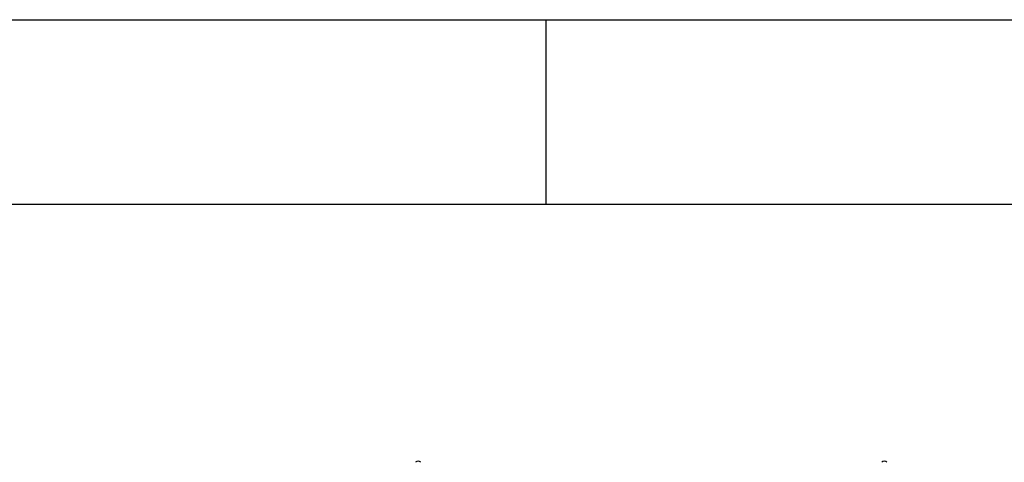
# Model space of a CAD drawing. Header units: millimetres. Extents: x 0 to 594, y 0 to 420.
# Tile 235 of 236: x 460 to 514, y 396 to 420. Entities that reach past the tile are written whole.
import ezdxf

# ---------------------------------------------------------------- set-up
doc = ezdxf.new("R2010")
doc.units = ezdxf.units.MM
doc.header["$LTSCALE"] = 32.67
doc.layers.get('0').update_dxf_attribs({"linetype": 'CONTINUOUS'})

msp = doc.modelspace()

# ---------------------------------------------------------------- linework, layer by layer
at = {"color": 2, "linetype": 'CONTINUOUS'}
for p, q in [((0, 420), (594, 420)), ((489, 410), (489, 420))]:
    msp.add_line(p, q, dxfattribs=at)
at = {"color": 7, "linetype": 'CONTINUOUS'}
msp.add_line((20, 410), (570.21398, 410), dxfattribs=at)
for centre in [(482.05312, 395.84345), (507.35312, 395.84345)]:
    msp.add_arc(centre, 0.2, 45, 135, dxfattribs=at)

doc.saveas('drawing.dxf')
